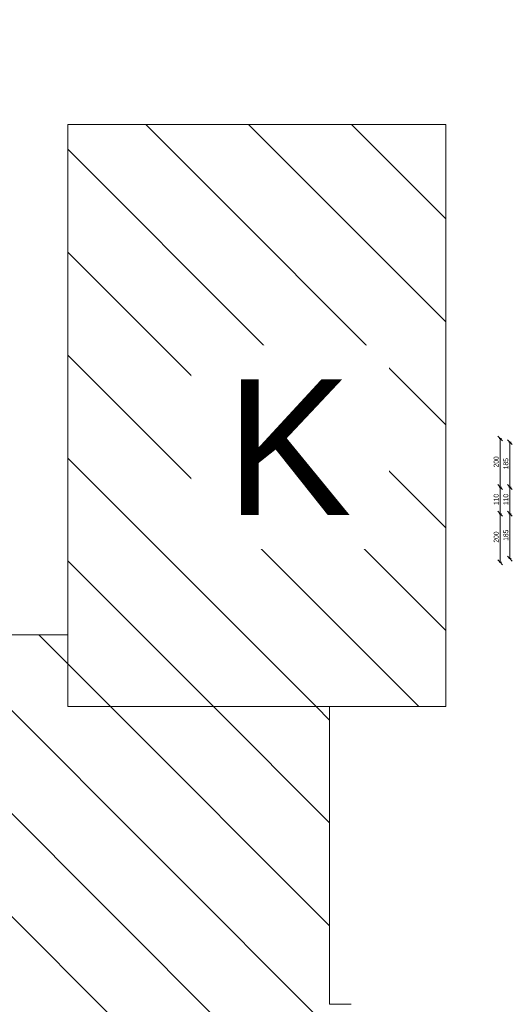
# Model space of a CAD drawing. Header units: centimetres. Extents: x -1434 to 23895, y -8842 to 3590.
# Tile 48 of 75: x 19654 to 21688, y -469 to 3590. Entities that reach past the tile are written whole.
import ezdxf

# ---------------------------------------------------------------- set-up
doc = ezdxf.new("R2010")
doc.units = ezdxf.units.CM
for name, color, linetype, lineweight in [('A-ANNO-DIMS', 211, 'Continuous', 13), ('A-ANNO-DIMS-100', 211, 'Continuous', 13), ('A-DETL-GENF', 92, 'Continuous', 13), ('A-DETL-MEDM', 33, 'Continuous', 13), ('G-ANNO-TEXT', 231, 'Continuous', 13)]:
    doc.layers.add(name, color=color, linetype=linetype, lineweight=lineweight)
doc.styles.add('Arial Narrow_3', font='ARIALN.TTF', dxfattribs={"height": 20})
doc.styles.add('Arial_8', font='arial.ttf', dxfattribs={"height": 560})
doc.dimstyles.new('Diagonal_1_100__0__wewnętrzne', dxfattribs={"dimscale": 30.48, "dimtxt": 20.468619, "dimasz": 0.656168, "dimexe": 0.164042, "dimexo": 0.0625, "dimgap": 0.032808, "dimtad": 1, "dimdec": 0, "dimdsep": 46, "dimtxsty": 'Arial Narrow_3', "dimblk1": 'OBLIQUE', "dimblk2": 'OBLIQUE', "dimsah": 1, "dimcen": 0.09, "dimazin": 0, "dimtfac": 1, "dimtdec": 4, "dimtix": 1, "dimtmove": 0, "dimatfit": 3, "dimfxl": 0.164042, "dimfxlon": 1, "dimtvp": 1, "dimtolj": 1, "dimtzin": 0, "dimarcsym": 2})
pattern_1 = [(315, (11877.47, 0), (212.132, 212.132), [])]

# ---------------------------------------------------------------- blocks, each defined once
blk = doc.blocks.new('DIMBLOCK26-piętro typowe I-IV - stan projektowany Klatka schodowa')
at = {"layer": 'A-ANNO-DIMS-100'}
for p, q in [((21637.6, 1553.3), (21627.6, 1563.3)), ((21642.6, 1553.3), (21632.6, 1553.3)), ((21637.6, 1353.3), (21637.6, 1553.3)), ((21637.6, 1553.3), (21647.6, 1543.3)), ((21637.6, 1553.3), (21642.6, 1553.3)), ((21637.6, 1353.3), (21627.6, 1363.3)), ((21642.6, 1353.3), (21632.6, 1353.3)), ((21637.6, 1353.3), (21647.6, 1343.3)), ((21637.6, 1353.3), (21642.6, 1353.3))]:
    blk.add_line(p, q, dxfattribs=at)
at = {"layer": 'A-ANNO-DIMS-100', "color": 0, "insert": (21610.8, 1434.3), "char_height": 20, "width": 45.616, "attachment_point": 1, "rotation": 90, "line_spacing_factor": 0.974696, "style": 'Arial Narrow_3'}
blk.add_mtext('200', dxfattribs=at)
blk = doc.blocks.new('_Oblique')
at = {"color": 0, "linetype": 'ByBlock', "lineweight": -2}
blk.add_line((-0.5, -0.5), (0.5, 0.5), dxfattribs=at)
blk = doc.blocks.new('DIMBLOCK27-piętro typowe I-IV - stan projektowany Klatka schodowa')
at = {"layer": 'A-ANNO-DIMS-100'}
for p, q in [((21637.6, 1663.3), (21627.6, 1673.3)), ((21642.6, 1663.3), (21632.6, 1663.3)), ((21637.6, 1553.3), (21637.6, 1663.3)), ((21637.6, 1663.3), (21647.6, 1653.3)), ((21637.6, 1663.3), (21642.6, 1663.3)), ((21637.6, 1553.3), (21627.6, 1563.3)), ((21642.6, 1553.3), (21632.6, 1553.3)), ((21637.6, 1553.3), (21647.6, 1543.3)), ((21637.6, 1553.3), (21642.6, 1553.3))]:
    blk.add_line(p, q, dxfattribs=at)
at = {"layer": 'A-ANNO-DIMS-100', "color": 0, "insert": (21610.8, 1589.3), "char_height": 20, "width": 45.616, "attachment_point": 1, "rotation": 90, "line_spacing_factor": 0.974696, "style": 'Arial Narrow_3'}
blk.add_mtext('110', dxfattribs=at)
blk = doc.blocks.new('DIMBLOCK28-piętro typowe I-IV - stan projektowany Klatka schodowa')
at = {"layer": 'A-ANNO-DIMS-100'}
for p, q in [((21637.6, 1863.3), (21627.6, 1873.3)), ((21642.6, 1863.3), (21632.6, 1863.3)), ((21637.6, 1663.3), (21637.6, 1863.3)), ((21637.6, 1863.3), (21647.6, 1853.3)), ((21637.6, 1863.3), (21642.6, 1863.3)), ((21637.6, 1663.3), (21627.6, 1673.3)), ((21642.6, 1663.3), (21632.6, 1663.3)), ((21637.6, 1663.3), (21647.6, 1653.3)), ((21637.6, 1663.3), (21642.6, 1663.3))]:
    blk.add_line(p, q, dxfattribs=at)
at = {"layer": 'A-ANNO-DIMS-100', "color": 0, "insert": (21610.8, 1744.3), "char_height": 20, "width": 45.616, "attachment_point": 1, "rotation": 90, "line_spacing_factor": 0.974696, "style": 'Arial Narrow_3'}
blk.add_mtext('200', dxfattribs=at)
blk = doc.blocks.new('DIMBLOCK29-piętro typowe I-IV - stan projektowany Klatka schodowa')
at = {"layer": 'A-ANNO-DIMS-100'}
for p, q in [((21677.6, 1553.3), (21667.6, 1563.3)), ((21682.6, 1553.3), (21672.6, 1553.3)), ((21677.6, 1368.3), (21677.6, 1553.3)), ((21677.6, 1553.3), (21687.6, 1543.3)), ((21677.6, 1553.3), (21682.6, 1553.3)), ((21677.6, 1368.3), (21667.6, 1378.3)), ((21682.6, 1368.3), (21672.6, 1368.3)), ((21677.6, 1368.3), (21687.6, 1358.3)), ((21677.6, 1368.3), (21682.6, 1368.3))]:
    blk.add_line(p, q, dxfattribs=at)
at = {"layer": 'A-ANNO-DIMS-100', "color": 0, "insert": (21650.8, 1441.8), "char_height": 20, "width": 45.616, "attachment_point": 1, "rotation": 90, "line_spacing_factor": 0.974696, "style": 'Arial Narrow_3'}
blk.add_mtext('185', dxfattribs=at)
blk = doc.blocks.new('DIMBLOCK30-piętro typowe I-IV - stan projektowany Klatka schodowa')
at = {"layer": 'A-ANNO-DIMS-100'}
for p, q in [((21677.6, 1663.3), (21667.6, 1673.3)), ((21682.6, 1663.3), (21672.6, 1663.3)), ((21677.6, 1553.3), (21677.6, 1663.3)), ((21677.6, 1663.3), (21687.6, 1653.3)), ((21677.6, 1663.3), (21682.6, 1663.3)), ((21677.6, 1553.3), (21667.6, 1563.3)), ((21682.6, 1553.3), (21672.6, 1553.3)), ((21677.6, 1553.3), (21687.6, 1543.3)), ((21677.6, 1553.3), (21682.6, 1553.3))]:
    blk.add_line(p, q, dxfattribs=at)
at = {"layer": 'A-ANNO-DIMS-100', "color": 0, "insert": (21650.8, 1589.3), "char_height": 20, "width": 45.616, "attachment_point": 1, "rotation": 90, "line_spacing_factor": 0.974696, "style": 'Arial Narrow_3'}
blk.add_mtext('110', dxfattribs=at)
blk = doc.blocks.new('DIMBLOCK31-piętro typowe I-IV - stan projektowany Klatka schodowa')
at = {"layer": 'A-ANNO-DIMS-100'}
for p, q in [((21677.6, 1848.3), (21667.6, 1858.3)), ((21682.6, 1848.3), (21672.6, 1848.3)), ((21677.6, 1663.3), (21677.6, 1848.3)), ((21677.6, 1848.3), (21687.6, 1838.3)), ((21677.6, 1848.3), (21682.6, 1848.3)), ((21677.6, 1663.3), (21667.6, 1673.3)), ((21682.6, 1663.3), (21672.6, 1663.3)), ((21677.6, 1663.3), (21687.6, 1653.3)), ((21677.6, 1663.3), (21682.6, 1663.3))]:
    blk.add_line(p, q, dxfattribs=at)
at = {"layer": 'A-ANNO-DIMS-100', "color": 0, "insert": (21650.8, 1736.8), "char_height": 20, "width": 45.616, "attachment_point": 1, "rotation": 90, "line_spacing_factor": 0.974696, "style": 'Arial Narrow_3'}
blk.add_mtext('185', dxfattribs=at)

msp = doc.modelspace()

# ---------------------------------------------------------------- hatches: boundary and pattern name
at = {"layer": 'A-DETL-GENF', "lineweight": 18}
h = msp.add_hatch(dxfattribs=at)
h.set_pattern_fill('FP_1', color=250, style=0, pattern_type=2)
h.set_pattern_definition(pattern_1)
h.paths.add_polyline_path([(19853, 758), (21413, 758), (21413, 3158), (19853, 3158), (19853, 1054)], flags=0)
h.paths.add_polyline_path([(3879, 1220), (6279, 1220), (6279, 2420), (10561, 2420), (10561, 2865), (12961, 2865), (12961, 2420), (13336.1, 2420), (13522.6, 3590), (3879, 3590), (3879, 2420)], flags=0)
h = msp.add_hatch(dxfattribs=at)
h.set_pattern_fill('FP_1', color=250, style=0, pattern_type=2)
h.set_pattern_definition(pattern_1)
h.paths.add_polyline_path([(6506, -8842), (7496, -8842), (7856, -6952), (6506, -6952), (6386, -7582), (6506, -7582), (6386, -8212), (6506, -8212), (6386, -8842)], flags=0)
h.paths.add_polyline_path([(21023, -7423), (21023, -469), (20933, -469), (20933, 758), (19853, 758), (19853, 1054), (13283, 1054), (13283, -442), (15683, -442), (15683, -3319), (13283, -3319), (13283, -4155), (15683, -4155), (15683, -7423), (17153, -7423), (17153, -4573), (19553, -4573), (19553, -7423)], flags=0)
h.paths.add_polyline_path([(12324, -7135), (13136, -7135), (13136, -4225), (12356, -4225), (12356, -6025), (6506, -6025), (6506, -6925), (8156, -6925), (8156, -7135), (11954, -7135)], flags=0)
h.paths.add_polyline_path([(10524, -4155), (12324, -4155), (12324, -2655), (6324, -2655), (6324, -3135), (3287, -3135), (3287, -4155), (8124, -4155), (8124, -3581), (10524, -3581)], flags=0)
h.paths.add_polyline_path([(17153, -3346), (17153, -288), (19553, -288), (19553, -3346)], flags=0)
h.paths.add_polyline_path([(11954, -1215), (11954, 465), (3887, 465), (3887, -735), (6324, -735), (6324, -1215)], flags=0)

# ---------------------------------------------------------------- linework, layer by layer
at = {"layer": 'A-DETL-MEDM', "lineweight": 9}
for p, q in [((21413, 3158), (19853, 3158)), ((19853, 3158), (19853, 758)), ((21413, 758), (21413, 3158)), ((19853, 1054), (12961, 1054)), ((19853, 758), (19853, 1054)), ((20933, 758), (19853, 758)), ((19853, 758), (21413, 758)), ((20933, -469), (20933, 758)), ((21023, -469), (20933, -469))]:
    msp.add_line(p, q, dxfattribs=at)

# ---------------------------------------------------------------- dimensions: what is measured, and where the dimension line sits
at = {"layer": 'A-ANNO-DIMS'}
for base, p1, p2, override, picture, middle in [((21637.6, 1863.3), (21642.6, 1663.3), (21642.6, 1863.3), {"dimpost": '<>', "dimfxl": 200}, 'DIMBLOCK28-piętro typowe I-IV - stan projektowany Klatka schodowa', (21626.4, 1763.3)), ((21677.6, 1848.3), (21682.6, 1663.3), (21682.6, 1848.3), {"dimpost": '<>', "dimfxl": 185}, 'DIMBLOCK31-piętro typowe I-IV - stan projektowany Klatka schodowa', (21666.4, 1755.8)), ((21637.6, 1663.3), (21642.6, 1553.3), (21642.6, 1663.3), {"dimpost": '<>', "dimfxl": 110}, 'DIMBLOCK27-piętro typowe I-IV - stan projektowany Klatka schodowa', (21626.4, 1608.3)), ((21677.6, 1663.3), (21682.6, 1553.3), (21682.6, 1663.3), {"dimpost": '<>', "dimfxl": 110}, 'DIMBLOCK30-piętro typowe I-IV - stan projektowany Klatka schodowa', (21666.4, 1608.3)), ((21637.6, 1553.3), (21642.6, 1353.3), (21642.6, 1553.3), {"dimpost": '<>', "dimfxl": 200}, 'DIMBLOCK26-piętro typowe I-IV - stan projektowany Klatka schodowa', (21626.4, 1453.3)), ((21677.6, 1553.3), (21682.6, 1368.3), (21682.6, 1553.3), {"dimpost": '<>', "dimfxl": 185}, 'DIMBLOCK29-piętro typowe I-IV - stan projektowany Klatka schodowa', (21666.4, 1460.8))]:
    dim = msp.add_linear_dim(base=base, p1=p1, p2=p2, angle=90, dimstyle='Diagonal_1_100__0__wewnętrzne', override=override, dxfattribs=at)
    dim.commit()
    dim.dimension.update_dxf_attribs({"geometry": picture, "text_midpoint": middle})

# ---------------------------------------------------------------- next in the draw order: texts
at = {"layer": 'G-ANNO-TEXT', "color": 7, "insert": (20503.4, 2107.7), "char_height": 560, "width": 535.3, "attachment_point": 1, "line_spacing_factor": 0.936439, "style": 'Arial_8', "bg_fill": 3, "box_fill_scale": 1.25, "bg_fill_color": 256, "bg_fill_true_color": 13158600, "bg_fill_transparency": 0}
msp.add_mtext('\\pxt4.53571,9.07143,13.60714,18.14286,22.67857,27.21429,31.75,36.28571,40.82143,45.35714,49.89286,54.42857,58.96429,63.5,68.03571,72.57143,77.10714,81.64286,86.17857,90.71429,95.25,99.78571,104.32143,108.85714,113.39286,117.92857,122.46429,127,131.53571,136.07143,140.60714,145.14286;{K}', dxfattribs=at)

doc.saveas('drawing.dxf')
